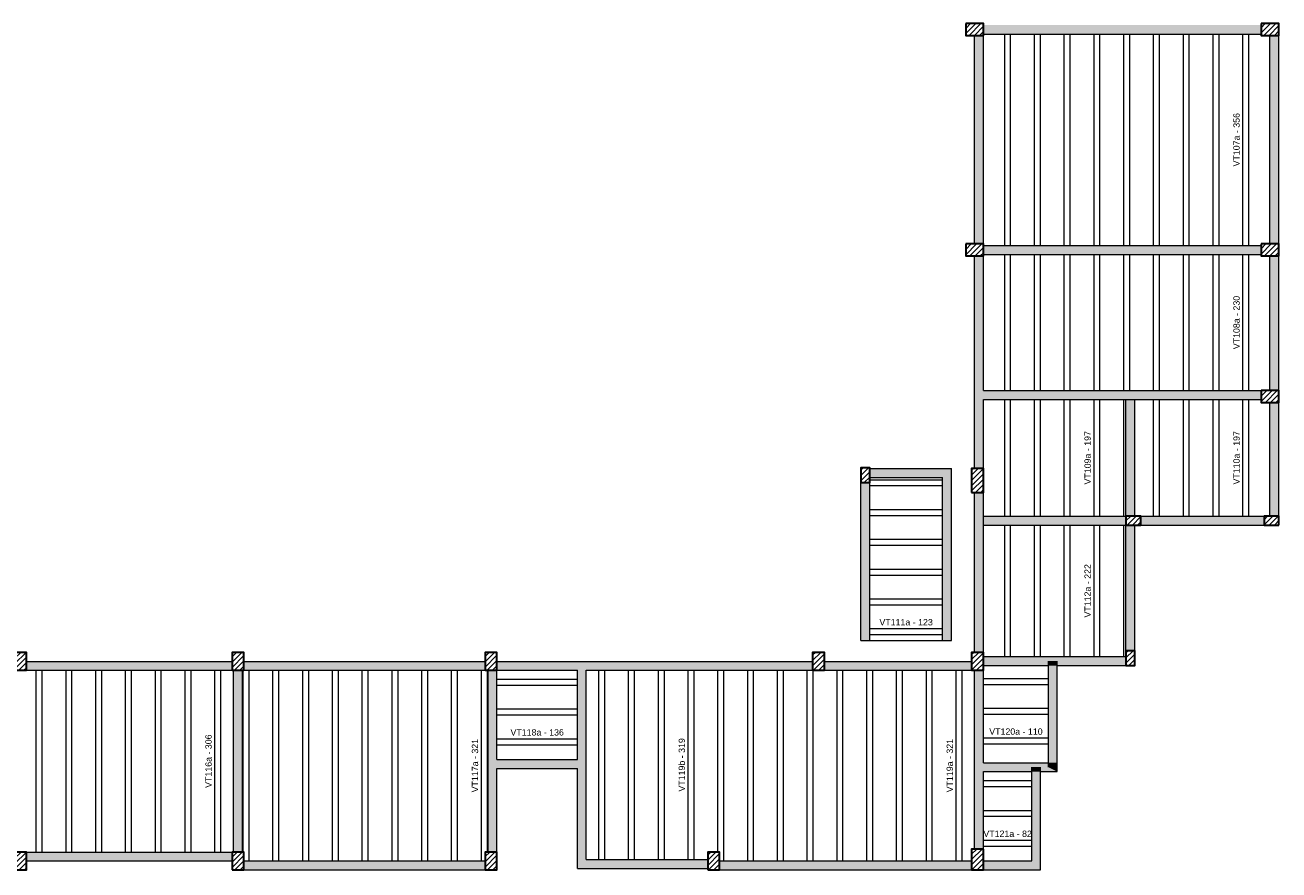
# Model space of a CAD drawing. Header units: millimetres. Extents: x 0 to 119, y 0 to 84.
# Tile 8 of 14: x 43 to 86, y 24 to 52. Entities that reach past the tile are written whole.
import ezdxf

# ---------------------------------------------------------------- set-up
doc = ezdxf.new("R2010")
doc.units = ezdxf.units.MM
doc.header["$MEASUREMENT"] = 0
doc.linetypes.add('NULL', pattern=[0])
for name, color, linetype, lineweight in [('DT-Hachura pilar em laje', 252, 'Continuous', 5), ('DT-Hachura viga em laje', 254, 'Continuous', 5), ('FO-Hachuras das lajes', 1, 'Continuous', 20), ('FO-Pilares', 4, 'Continuous', 30), ('FO-Textos das lajes', 3, 'Continuous', 20), ('FO-Vigas', 1, 'Continuous', 20)]:
    doc.layers.add(name, color=color, linetype=linetype, lineweight=lineweight)
doc.styles.add('Arial', font='txt')

msp = doc.modelspace()

# ---------------------------------------------------------------- hatches: boundary and pattern name
at = {"layer": 'DT-Hachura pilar em laje', "linetype": 'Continuous'}
h = msp.add_hatch(dxfattribs=at)
h.set_pattern_fill('ANSI31', color=252, style=0)
h.paths.add_polyline_path([(74.9974, 52.1765), (74.9974, 51.9765), (74.9974, 51.7765), (75.2974, 51.7765), (75.5974, 51.7765), (75.5974, 51.9765), (75.5974, 52.1765), (75.2974, 52.1765)])
h = msp.add_hatch(dxfattribs=at)
h.set_pattern_fill('ANSI31', color=252, style=0)
h.paths.add_polyline_path([(84.918, 52.1765), (84.918, 51.9765), (84.918, 51.7765), (85.218, 51.7765), (85.518, 51.7765), (85.518, 51.9765), (85.518, 52.1765), (85.218, 52.1765)])
h = msp.add_hatch(dxfattribs=at)
h.set_pattern_fill('ANSI31', color=252, style=0)
h.paths.add_polyline_path([(74.9974, 44.7765), (74.9974, 44.5765), (74.9974, 44.3765), (75.2974, 44.3765), (75.5974, 44.3765), (75.5974, 44.5765), (75.5974, 44.7765), (75.2974, 44.7765)])
h = msp.add_hatch(dxfattribs=at)
h.set_pattern_fill('ANSI31', color=252, style=0)
h.paths.add_polyline_path([(84.918, 44.7765), (84.918, 44.5765), (84.918, 44.3765), (85.218, 44.3765), (85.518, 44.3765), (85.518, 44.5765), (85.518, 44.7765), (85.218, 44.7765)])
h = msp.add_hatch(dxfattribs=at)
h.set_pattern_fill('ANSI31', color=252, style=0)
h.paths.add_polyline_path([(84.918, 39.8545), (84.918, 39.6545), (84.918, 39.4545), (85.218, 39.4545), (85.518, 39.4545), (85.518, 39.6545), (85.518, 39.8545), (85.218, 39.8545)])
h = msp.add_hatch(dxfattribs=at)
h.set_pattern_fill('ANSI31', color=252, style=0)
h.paths.add_polyline_path([(71.4774, 36.7635), (71.6274, 36.7635), (71.7774, 36.7635), (71.7774, 37.0135), (71.7774, 37.2635), (71.6274, 37.2635), (71.4774, 37.2635), (71.4774, 37.0135)])
h = msp.add_hatch(dxfattribs=at)
h.set_pattern_fill('ANSI31', color=252, style=0)
h.paths.add_polyline_path([(75.1974, 36.4365), (75.3974, 36.4365), (75.5974, 36.4365), (75.5974, 36.8365), (75.5974, 37.2365), (75.3974, 37.2365), (75.1974, 37.2365), (75.1974, 36.8365)])
h = msp.add_hatch(dxfattribs=at)
h.set_pattern_fill('ANSI31', color=252, style=0)
h.paths.add_polyline_path([(80.8774, 35.3413), (80.8774, 35.4913), (80.8774, 35.6413), (80.6274, 35.6413), (80.3774, 35.6413), (80.3774, 35.4913), (80.3774, 35.3413), (80.6274, 35.3413)])
h = msp.add_hatch(dxfattribs=at)
h.set_pattern_fill('ANSI31', color=252, style=0)
h.paths.add_polyline_path([(85.5174, 35.3413), (85.5174, 35.4913), (85.5174, 35.6413), (85.2674, 35.6413), (85.0174, 35.6413), (85.0174, 35.4913), (85.0174, 35.3413), (85.2674, 35.3413)])
h = msp.add_hatch(dxfattribs=at)
h.set_pattern_fill('ANSI31', color=252, style=0)
h.paths.add_polyline_path([(43.0548, 30.4635), (43.2548, 30.4635), (43.4548, 30.4635), (43.4548, 30.7635), (43.4548, 31.0635), (43.2548, 31.0635), (43.0548, 31.0635), (43.0548, 30.7635)])
h = msp.add_hatch(dxfattribs=at)
h.set_pattern_fill('ANSI31', color=252, style=0)
h.paths.add_polyline_path([(50.3574, 30.4635), (50.5574, 30.4635), (50.7574, 30.4635), (50.7574, 30.7635), (50.7574, 31.0635), (50.5574, 31.0635), (50.3574, 31.0635), (50.3574, 30.7635)])
h = msp.add_hatch(dxfattribs=at)
h.set_pattern_fill('ANSI31', color=252, style=0)
h.paths.add_polyline_path([(58.8548, 30.4635), (59.0548, 30.4635), (59.2548, 30.4635), (59.2548, 30.7635), (59.2548, 31.0635), (59.0548, 31.0635), (58.8548, 31.0635), (58.8548, 30.7635)])
h = msp.add_hatch(dxfattribs=at)
h.set_pattern_fill('ANSI31', color=252, style=0)
h.paths.add_polyline_path([(69.8574, 30.4635), (70.0574, 30.4635), (70.2574, 30.4635), (70.2574, 30.7635), (70.2574, 31.0635), (70.0574, 31.0635), (69.8574, 31.0635), (69.8574, 30.7635)])
h = msp.add_hatch(dxfattribs=at)
h.set_pattern_fill('ANSI31', color=252, style=0)
h.paths.add_polyline_path([(75.1974, 30.4635), (75.3974, 30.4635), (75.5974, 30.4635), (75.5974, 30.7635), (75.5974, 31.0635), (75.3974, 31.0635), (75.1974, 31.0635), (75.1974, 30.7635)])
h = msp.add_hatch(dxfattribs=at)
h.set_pattern_fill('ANSI31', color=252, style=0)
h.paths.add_polyline_path([(80.3774, 30.6217), (80.5274, 30.6217), (80.6774, 30.6217), (80.6774, 30.8717), (80.6774, 31.1217), (80.5274, 31.1217), (80.3774, 31.1217), (80.3774, 30.8717)])
h = msp.add_hatch(dxfattribs=at)
h.set_pattern_fill('ANSI31', color=252, style=0)
h.paths.add_polyline_path([(75.5974, 24.4613), (75.3974, 24.4613), (75.1974, 24.4613), (75.1974, 24.1113), (75.1974, 23.7613), (75.3974, 23.7613), (75.5974, 23.7613), (75.5974, 24.1113)])
h = msp.add_hatch(dxfattribs=at)
h.set_pattern_fill('ANSI31', color=252, style=0)
h.paths.add_polyline_path([(43.0548, 23.7613), (43.2548, 23.7613), (43.4548, 23.7613), (43.4548, 24.0613), (43.4548, 24.3613), (43.2548, 24.3613), (43.0548, 24.3613), (43.0548, 24.0613)])
h = msp.add_hatch(dxfattribs=at)
h.set_pattern_fill('ANSI31', color=252, style=0)
h.paths.add_polyline_path([(50.3574, 23.7613), (50.5574, 23.7613), (50.7574, 23.7613), (50.7574, 24.0613), (50.7574, 24.3613), (50.5574, 24.3613), (50.3574, 24.3613), (50.3574, 24.0613)])
h = msp.add_hatch(dxfattribs=at)
h.set_pattern_fill('ANSI31', color=252, style=0)
h.paths.add_polyline_path([(58.8548, 23.7613), (59.0548, 23.7613), (59.2548, 23.7613), (59.2548, 24.0613), (59.2548, 24.3613), (59.0548, 24.3613), (58.8548, 24.3613), (58.8548, 24.0613)])
h = msp.add_hatch(dxfattribs=at)
h.set_pattern_fill('ANSI31', color=252, style=0)
h.paths.add_polyline_path([(66.3336, 23.7613), (66.5336, 23.7613), (66.7336, 23.7613), (66.7336, 24.0613), (66.7336, 24.3613), (66.5336, 24.3613), (66.3336, 24.3613), (66.3336, 24.0613)])
at = {"layer": 'DT-Hachura viga em laje', "linetype": 'Continuous'}
for points in [[(84.918, 52.1263), (84.918, 52.1263), (75.5974, 52.1263), (75.5974, 51.8263), (84.918, 51.8263), (84.918, 52.1263)], [(75.5974, 51.7763), (75.5974, 51.7763), (75.2974, 51.7763), (75.2974, 44.7765), (75.5974, 44.7765), (75.5974, 51.7763)], [(85.5178, 51.7763), (85.5178, 51.7763), (85.2178, 51.7763), (85.2178, 44.7765), (85.5178, 44.7765), (85.5178, 51.7763)], [(84.918, 44.7265), (84.918, 44.7265), (75.5974, 44.7265), (75.5974, 44.4265), (84.918, 44.4265), (84.918, 44.7265)], [(75.5974, 39.8547), (75.5974, 39.8547), (75.5974, 44.3765), (75.2974, 44.3765), (75.2974, 39.7047), (75.4474, 39.7047), (75.5974, 39.8547)], [(85.5178, 44.3765), (85.5178, 44.3765), (85.2178, 44.3765), (85.2178, 39.8547), (85.5178, 39.8547), (85.5178, 44.3765)], [(75.5974, 39.5547), (75.5974, 39.5547), (75.4474, 39.7047), (75.2974, 39.7047), (75.2974, 37.2365), (75.5974, 37.2365), (75.5974, 39.5547)], [(80.5274, 39.8547), (80.5274, 39.8547), (75.5974, 39.8547), (75.4474, 39.7047), (75.5974, 39.5547), (80.5274, 39.5547), (80.5274, 39.8547)], [(80.6772, 39.5545), (80.6772, 39.5545), (80.5274, 39.7047), (80.3774, 39.5547), (80.3774, 35.6413), (80.6772, 35.6413), (80.6772, 39.5545)], [(84.918, 39.8547), (84.918, 39.8547), (80.5274, 39.8547), (80.5274, 39.5545), (84.918, 39.5545), (84.918, 39.8547)], [(85.5176, 39.4547), (85.5176, 39.4547), (85.2178, 39.4547), (85.2178, 35.6413), (85.5176, 35.6413), (85.5176, 39.4547)], [(74.5168, 37.2365), (74.5168, 37.2365), (71.7774, 37.2365), (71.7774, 36.9365), (74.217, 36.9365), (74.5168, 37.2365)], [(74.5168, 37.2365), (74.5168, 37.2365), (74.217, 36.9365), (74.217, 31.4623), (74.5168, 31.4623), (74.5168, 37.2365)], [(71.7774, 36.7637), (71.7774, 36.7637), (71.4774, 36.7637), (71.4774, 31.4623), (71.7774, 31.4623), (71.7774, 36.7637)], [(75.5974, 36.4365), (75.5974, 36.4365), (75.2974, 36.4365), (75.2974, 35.4913), (75.5974, 35.4913), (75.5974, 36.4365)], [(75.5974, 35.4913), (75.5974, 35.4913), (75.2972, 35.4913), (75.2972, 31.0637), (75.5974, 31.0637), (75.5974, 35.4913)], [(78.4974, 35.6413), (78.4974, 35.6413), (75.5974, 35.6413), (75.4474, 35.4913), (75.5974, 35.3413), (78.4974, 35.3413), (78.4974, 35.6413)], [(80.3774, 35.6413), (80.3774, 35.6413), (78.4974, 35.6413), (78.4974, 35.3413), (80.3774, 35.3413), (80.3774, 35.6413)], [(85.0174, 35.6413), (85.0174, 35.6413), (80.8774, 35.6413), (80.8774, 35.3413), (85.0174, 35.3413), (85.0174, 35.6413)], [(80.6772, 35.3413), (80.6772, 35.3413), (80.3774, 35.3413), (80.3774, 31.1217), (80.6772, 31.1217), (80.6772, 35.3413)], [(50.3574, 30.7637), (50.3574, 30.7637), (43.4548, 30.7637), (43.4548, 30.4637), (50.3574, 30.4637), (50.3574, 30.7637)], [(58.8546, 30.7635), (58.8546, 30.7635), (50.7574, 30.7635), (50.7574, 30.4637), (58.8546, 30.4637), (58.8546, 30.7635)], [(62.1046, 30.6137), (62.1046, 30.6137), (62.1046, 30.7637), (59.2546, 30.7637), (59.2546, 30.4637), (61.9546, 30.4637), (62.1046, 30.6137)], [(69.8574, 30.7637), (69.8574, 30.7637), (62.1046, 30.7637), (62.1046, 30.6137), (62.2546, 30.4637), (69.8574, 30.4637), (69.8574, 30.7637)], [(71.6274, 30.7637), (71.6274, 30.7637), (70.2574, 30.7637), (70.2574, 30.4637), (71.6274, 30.4637), (71.6274, 30.7637)], [(74.367, 30.7637), (74.367, 30.7637), (71.6274, 30.7637), (71.6274, 30.4637), (74.367, 30.4637), (74.367, 30.7637)], [(74.367, 30.7637), (74.367, 30.7637), (74.367, 30.4635), (75.1974, 30.4635), (75.1974, 30.7637), (74.367, 30.7637)], [(77.9246, 30.7717), (77.9246, 30.7717), (77.9246, 30.9217), (75.5974, 30.9217), (75.5974, 30.6217), (77.7746, 30.6217), (77.9246, 30.7717)], [(78.0746, 30.7717), (78.0746, 30.7717), (77.7746, 30.7717), (77.7746, 30.6217), (78.0746, 30.6217), (78.0746, 30.7717)], [(80.3774, 30.9217), (80.3774, 30.9217), (77.9246, 30.9217), (77.9246, 30.7717), (78.0746, 30.6217), (80.3774, 30.6217), (80.3774, 30.9217)], [(50.7074, 30.4637), (50.7074, 30.4637), (50.4074, 30.4637), (50.4074, 24.3613), (50.7074, 24.3613), (50.7074, 30.4637)], [(59.2546, 27.4647), (59.2546, 27.4647), (59.2546, 30.4637), (58.9546, 30.4637), (58.9546, 27.3147), (59.1046, 27.3147), (59.2546, 27.4647)], [(62.2546, 30.4637), (62.2546, 30.4637), (62.1046, 30.6137), (61.9546, 30.4637), (61.9546, 27.4647), (62.1046, 27.3147), (62.2546, 27.3147), (62.2546, 30.4637)], [(75.5972, 27.3613), (75.5972, 27.3613), (75.5972, 30.4637), (75.2974, 30.4637), (75.2974, 27.2113), (75.4474, 27.2113), (75.5972, 27.3613)], [(78.0746, 30.6217), (78.0746, 30.6217), (77.7746, 30.6217), (77.7746, 27.3613), (78.0746, 27.3613), (78.0746, 30.6217)], [(62.1046, 27.3147), (62.1046, 27.3147), (61.9546, 27.4647), (59.2546, 27.4647), (59.1046, 27.3147), (59.2546, 27.1647), (61.9546, 27.1647), (62.1046, 27.3147)], [(59.2546, 27.1647), (59.2546, 27.1647), (59.1046, 27.3147), (58.9546, 27.3147), (58.9546, 24.3613), (59.2546, 24.3613), (59.2546, 27.1647)], [(62.2546, 24.1105), (62.2546, 24.1105), (62.2546, 27.3147), (62.1046, 27.3147), (61.9546, 27.1647), (61.9546, 23.8105), (62.2546, 24.1105)], [(75.5974, 27.0613), (75.5974, 27.0613), (75.4474, 27.2113), (75.2974, 27.2113), (75.2974, 24.4613), (75.5974, 24.4613), (75.5974, 27.0613)], [(77.3646, 27.2113), (77.3646, 27.2113), (77.3646, 27.3613), (75.5972, 27.3613), (75.4474, 27.2113), (75.5974, 27.0613), (77.2146, 27.0613), (77.3646, 27.2113)], [(77.5146, 27.2113), (77.5146, 27.2113), (77.2146, 27.2113), (77.2146, 27.0613), (77.5146, 27.0613), (77.5146, 27.2113)], [(77.5146, 27.0613), (77.5146, 27.0613), (77.2146, 27.0613), (77.2146, 24.0613), (77.5146, 23.7615), (77.5146, 27.0613)], [(78.0746, 27.0615), (78.0746, 27.0615), (77.7746, 27.3613), (77.3646, 27.3613), (77.3646, 27.2113), (77.5146, 27.0613), (78.0746, 27.0615)], [(78.0746, 27.3613), (78.0746, 27.3613), (77.7746, 27.3613), (77.7746, 27.2113), (78.0746, 27.0615), (78.0746, 27.3613)], [(50.3574, 24.0613), (50.3574, 24.0613), (50.3574, 24.3615), (43.4548, 24.3615), (43.4548, 24.0613), (50.3574, 24.0613)], [(58.8546, 24.0613), (58.8546, 24.0613), (50.7574, 24.0613), (50.7574, 23.7613), (58.8546, 23.7613), (58.8546, 24.0613)], [(66.3336, 24.1105), (66.3336, 24.1105), (62.2546, 24.1105), (61.9546, 23.8105), (66.3336, 23.8105), (66.3336, 24.1105)], [(75.1974, 24.0613), (75.1974, 24.0613), (66.7336, 24.0613), (66.7336, 23.7615), (75.1974, 23.7615), (75.1974, 24.0613)], [(77.5146, 23.7615), (77.5146, 23.7615), (77.2146, 24.0613), (75.5974, 24.0613), (75.5974, 23.7613), (77.5146, 23.7615)]]:
    msp.add_hatch(color=254, dxfattribs=at).paths.add_polyline_path(points)

# ---------------------------------------------------------------- linework, layer by layer
at = {"layer": 'FO-Hachuras das lajes'}
for p, q in [((76.3078, 51.7765), (76.3078, 51.8265)), ((76.5078, 51.7765), (76.5078, 51.8265)), ((77.3078, 51.7765), (77.3078, 51.8265)), ((77.5078, 51.7765), (77.5078, 51.8265)), ((78.3078, 51.7765), (78.3078, 51.8265)), ((78.5078, 51.7765), (78.5078, 51.8265)), ((79.3078, 51.7765), (79.3078, 51.8265)), ((79.5078, 51.7765), (79.5078, 51.8265)), ((80.3078, 51.7765), (80.3078, 51.8265)), ((80.5078, 51.7765), (80.5078, 51.8265)), ((81.3078, 51.7765), (81.3078, 51.8265)), ((81.5078, 51.7765), (81.5078, 51.8265)), ((82.3078, 51.7765), (82.3078, 51.8265)), ((82.5078, 51.7765), (82.5078, 51.8265)), ((83.3078, 51.7765), (83.3078, 51.8265)), ((83.5078, 51.7765), (83.5078, 51.8265)), ((84.3078, 51.7765), (84.3078, 51.8265)), ((84.5078, 51.7765), (84.5078, 51.8265)), ((76.3078, 44.7765), (76.3078, 51.7765)), ((76.5078, 44.7765), (76.5078, 51.7765)), ((77.3078, 44.7765), (77.3078, 51.7765)), ((77.5078, 44.7765), (77.5078, 51.7765)), ((78.3078, 44.7765), (78.3078, 51.7765)), ((78.5078, 44.7765), (78.5078, 51.7765)), ((79.3078, 44.7765), (79.3078, 51.7765)), ((79.5078, 44.7765), (79.5078, 51.7765)), ((80.3078, 44.7765), (80.3078, 51.7765)), ((80.5078, 44.7765), (80.5078, 51.7765)), ((81.3078, 44.7765), (81.3078, 51.7765)), ((81.5078, 44.7765), (81.5078, 51.7765)), ((82.3078, 44.7765), (82.3078, 51.7765)), ((82.5078, 44.7765), (82.5078, 51.7765)), ((83.3078, 44.7765), (83.3078, 51.7765)), ((83.5078, 44.7765), (83.5078, 51.7765)), ((84.3078, 44.7765), (84.3078, 51.7765)), ((84.5078, 44.7765), (84.5078, 51.7765)), ((76.3078, 44.7265), (76.3078, 44.7765)), ((76.5078, 44.7265), (76.5078, 44.7765)), ((77.3078, 44.7265), (77.3078, 44.7765)), ((77.5078, 44.7265), (77.5078, 44.7765)), ((78.3078, 44.7265), (78.3078, 44.7765)), ((78.5078, 44.7265), (78.5078, 44.7765)), ((79.3078, 44.7265), (79.3078, 44.7765)), ((79.5078, 44.7265), (79.5078, 44.7765)), ((80.3078, 44.7265), (80.3078, 44.7765)), ((80.5078, 44.7265), (80.5078, 44.7765)), ((81.3078, 44.7265), (81.3078, 44.7765)), ((81.5078, 44.7265), (81.5078, 44.7765)), ((82.3078, 44.7265), (82.3078, 44.7765)), ((82.5078, 44.7265), (82.5078, 44.7765)), ((83.3078, 44.7265), (83.3078, 44.7765)), ((83.5078, 44.7265), (83.5078, 44.7765)), ((84.3078, 44.7265), (84.3078, 44.7765)), ((84.5078, 44.7265), (84.5078, 44.7765)), ((76.3078, 44.3765), (76.3078, 44.4265)), ((76.3078, 39.8545), (76.3078, 44.3765)), ((76.5078, 44.3765), (76.5078, 44.4265)), ((76.5078, 39.8545), (76.5078, 44.3765)), ((77.3078, 44.3765), (77.3078, 44.4265)), ((77.3078, 39.8545), (77.3078, 44.3765)), ((77.5078, 44.3765), (77.5078, 44.4265)), ((77.5078, 39.8545), (77.5078, 44.3765)), ((78.3078, 44.3765), (78.3078, 44.4265)), ((78.3078, 39.8545), (78.3078, 44.3765)), ((78.5078, 44.3765), (78.5078, 44.4265)), ((78.5078, 39.8545), (78.5078, 44.3765)), ((79.3078, 44.3765), (79.3078, 44.4265)), ((79.3078, 39.8545), (79.3078, 44.3765)), ((79.5078, 44.3765), (79.5078, 44.4265)), ((79.5078, 39.8545), (79.5078, 44.3765)), ((80.3078, 44.3765), (80.3078, 44.4265)), ((80.3078, 39.8545), (80.3078, 44.3765)), ((80.5078, 44.3765), (80.5078, 44.4265)), ((80.5078, 39.8545), (80.5078, 44.3765)), ((81.3078, 44.3765), (81.3078, 44.4265)), ((81.3078, 39.8545), (81.3078, 44.3765)), ((81.5078, 44.3765), (81.5078, 44.4265)), ((81.5078, 39.8545), (81.5078, 44.3765)), ((82.3078, 44.3765), (82.3078, 44.4265)), ((82.3078, 39.8545), (82.3078, 44.3765)), ((82.5078, 44.3765), (82.5078, 44.4265)), ((82.5078, 39.8545), (82.5078, 44.3765)), ((83.3078, 44.3765), (83.3078, 44.4265)), ((83.3078, 39.8545), (83.3078, 44.3765)), ((83.5078, 44.3765), (83.5078, 44.4265)), ((83.5078, 39.8545), (83.5078, 44.3765)), ((84.3078, 44.3765), (84.3078, 44.4265)), ((84.3078, 39.8545), (84.3078, 44.3765)), ((84.5078, 44.3765), (84.5078, 44.4265)), ((84.5078, 39.8545), (84.5078, 44.3765)), ((76.3078, 35.6415), (76.3078, 39.5545)), ((76.5078, 35.6415), (76.5078, 39.5545)), ((77.3078, 35.6415), (77.3078, 39.5545)), ((77.5078, 35.6415), (77.5078, 39.5545)), ((78.3078, 35.6415), (78.3078, 39.5545)), ((78.5078, 35.6415), (78.5078, 39.5545)), ((79.3078, 35.6415), (79.3078, 39.5545)), ((79.5078, 35.6415), (79.5078, 39.5545)), ((80.3078, 35.6415), (80.3078, 39.5545)), ((81.3078, 39.4545), (81.3078, 39.5545)), ((81.3078, 35.6415), (81.3078, 39.4545)), ((81.5078, 39.4545), (81.5078, 39.5545)), ((81.5078, 35.6415), (81.5078, 39.4545)), ((82.3078, 39.4545), (82.3078, 39.5545)), ((82.3078, 35.6415), (82.3078, 39.4545)), ((82.5078, 39.4545), (82.5078, 39.5545)), ((82.5078, 35.6415), (82.5078, 39.4545)), ((83.3078, 39.4545), (83.3078, 39.5545)), ((83.3078, 35.6415), (83.3078, 39.4545)), ((83.5078, 39.4545), (83.5078, 39.5545)), ((83.5078, 35.6415), (83.5078, 39.4545)), ((84.3078, 39.4545), (84.3078, 39.5545)), ((84.3078, 35.6415), (84.3078, 39.4545)), ((84.5078, 39.4545), (84.5078, 39.5545)), ((84.5078, 35.6415), (84.5078, 39.4545)), ((71.7778, 36.8625), (74.2168, 36.8625)), ((71.7778, 36.6625), (74.2168, 36.6625)), ((71.7778, 35.8625), (74.2168, 35.8625)), ((71.7778, 35.6625), (74.2168, 35.6625)), ((76.3078, 30.9215), (76.3078, 35.3415)), ((76.5078, 30.9215), (76.5078, 35.3415)), ((77.3078, 30.9215), (77.3078, 35.3415)), ((77.5078, 30.9215), (77.5078, 35.3415)), ((78.3078, 30.9215), (78.3078, 35.3415)), ((78.5078, 30.9215), (78.5078, 35.3415)), ((79.3078, 30.9215), (79.3078, 35.3415)), ((79.5078, 30.9215), (79.5078, 35.3415)), ((80.3078, 30.9215), (80.3078, 35.3415)), ((71.7778, 34.8625), (74.2168, 34.8625)), ((71.7778, 34.6625), (74.2168, 34.6625)), ((71.7778, 33.8625), (74.2168, 33.8625)), ((71.7778, 33.6625), (74.2168, 33.6625)), ((71.7778, 32.8625), (74.2168, 32.8625)), ((71.7778, 32.6625), (74.2168, 32.6625)), ((71.7778, 31.8625), (74.2168, 31.8625)), ((71.7778, 31.6625), (74.2168, 31.6625)), ((43.7808, 24.3615), (43.7808, 30.4635)), ((43.9808, 24.3615), (43.9808, 30.4635)), ((44.7808, 24.3615), (44.7808, 30.4635)), ((44.9808, 24.3615), (44.9808, 30.4635)), ((45.7808, 24.3615), (45.7808, 30.4635)), ((45.9808, 24.3615), (45.9808, 30.4635)), ((46.7808, 24.3615), (46.7808, 30.4635)), ((46.9808, 24.3615), (46.9808, 30.4635)), ((47.7808, 24.3615), (47.7808, 30.4635)), ((47.9808, 24.3615), (47.9808, 30.4635)), ((48.7808, 24.3615), (48.7808, 30.4635)), ((48.9808, 24.3615), (48.9808, 30.4635)), ((49.7808, 24.3615), (49.7808, 30.4635)), ((49.9808, 24.3615), (49.9808, 30.4635)), ((50.7308, 24.3615), (50.7308, 30.4635)), ((50.9308, 24.3615), (50.9308, 30.4635)), ((51.7308, 24.3615), (51.7308, 30.4635)), ((51.9308, 24.3615), (51.9308, 30.4635)), ((52.7308, 24.3615), (52.7308, 30.4635)), ((52.9308, 24.3615), (52.9308, 30.4635)), ((53.7308, 24.3615), (53.7308, 30.4635)), ((53.9308, 24.3615), (53.9308, 30.4635)), ((54.7308, 24.3615), (54.7308, 30.4635)), ((54.9308, 24.3615), (54.9308, 30.4635)), ((55.7308, 24.3615), (55.7308, 30.4635)), ((55.9308, 24.3615), (55.9308, 30.4635)), ((56.7308, 24.3615), (56.7308, 30.4635)), ((56.9308, 24.3615), (56.9308, 30.4635)), ((57.7308, 24.3615), (57.7308, 30.4635)), ((57.9308, 24.3615), (57.9308, 30.4635)), ((58.7308, 24.3615), (58.7308, 30.4635)), ((58.9308, 24.3615), (58.9308, 30.4635)), ((62.6758, 24.4615), (62.6758, 30.4635)), ((62.8758, 24.4615), (62.8758, 30.4635)), ((63.6758, 24.4615), (63.6758, 30.4635)), ((63.8758, 24.4615), (63.8758, 30.4635)), ((64.6758, 24.4615), (64.6758, 30.4635)), ((64.8758, 24.4615), (64.8758, 30.4635)), ((65.6758, 24.4615), (65.6758, 30.4635)), ((65.8758, 24.4615), (65.8758, 30.4635)), ((66.6758, 24.4615), (66.6758, 30.4635)), ((66.8758, 24.4615), (66.8758, 30.4635)), ((67.6758, 24.4615), (67.6758, 30.4635)), ((67.8758, 24.4615), (67.8758, 30.4635)), ((68.6758, 24.4615), (68.6758, 30.4635)), ((68.8758, 24.4615), (68.8758, 30.4635)), ((69.6758, 24.4615), (69.6758, 30.4635)), ((69.8758, 24.4615), (69.8758, 30.4635)), ((70.6758, 24.4615), (70.6758, 30.4635)), ((70.8758, 24.4615), (70.8758, 30.4635)), ((71.6758, 24.4615), (71.6758, 30.4635)), ((71.8758, 24.4615), (71.8758, 30.4635)), ((72.6758, 24.4615), (72.6758, 30.4635)), ((72.8758, 24.4615), (72.8758, 30.4635)), ((73.6758, 24.4615), (73.6758, 30.4635)), ((73.8758, 24.4615), (73.8758, 30.4635)), ((74.6758, 24.4615), (74.6758, 30.4635)), ((74.8758, 24.4615), (74.8758, 30.4635)), ((59.2548, 30.1645), (61.9548, 30.1645)), ((59.2548, 29.9645), (61.9548, 29.9645)), ((75.5978, 30.1915), (77.7748, 30.1915)), ((75.5978, 29.9915), (77.7748, 29.9915)), ((59.2548, 29.1645), (61.9548, 29.1645)), ((75.5978, 29.1915), (77.7748, 29.1915)), ((59.2548, 28.9645), (61.9548, 28.9645)), ((75.5978, 28.9915), (77.7748, 28.9915)), ((59.2548, 28.1645), (61.9548, 28.1645)), ((59.2548, 27.9645), (61.9548, 27.9645)), ((75.5978, 28.1915), (77.7748, 28.1915)), ((75.5978, 27.9915), (77.7748, 27.9915)), ((75.5978, 26.7615), (77.2148, 26.7615)), ((75.5978, 26.5615), (77.2148, 26.5615)), ((75.5978, 25.7615), (77.2148, 25.7615)), ((75.5978, 25.5615), (77.2148, 25.5615)), ((62.6758, 24.3615), (62.6758, 24.4615)), ((62.8758, 24.3615), (62.8758, 24.4615)), ((63.6758, 24.3615), (63.6758, 24.4615)), ((63.8758, 24.3615), (63.8758, 24.4615)), ((64.6758, 24.3615), (64.6758, 24.4615)), ((64.8758, 24.3615), (64.8758, 24.4615)), ((65.6758, 24.3615), (65.6758, 24.4615)), ((65.8758, 24.3615), (65.8758, 24.4615)), ((66.6758, 24.3615), (66.6758, 24.4615)), ((66.8758, 24.3615), (66.8758, 24.4615)), ((67.6758, 24.3615), (67.6758, 24.4615)), ((67.8758, 24.3615), (67.8758, 24.4615)), ((68.6758, 24.3615), (68.6758, 24.4615)), ((68.8758, 24.3615), (68.8758, 24.4615)), ((69.6758, 24.3615), (69.6758, 24.4615)), ((69.8758, 24.3615), (69.8758, 24.4615)), ((70.6758, 24.3615), (70.6758, 24.4615)), ((70.8758, 24.3615), (70.8758, 24.4615)), ((71.6758, 24.3615), (71.6758, 24.4615)), ((71.8758, 24.3615), (71.8758, 24.4615)), ((72.6758, 24.3615), (72.6758, 24.4615)), ((72.8758, 24.3615), (72.8758, 24.4615)), ((73.6758, 24.3615), (73.6758, 24.4615)), ((73.8758, 24.3615), (73.8758, 24.4615)), ((74.6758, 24.3615), (74.6758, 24.4615)), ((74.8758, 24.3615), (74.8758, 24.4615)), ((75.5978, 24.7615), (77.2148, 24.7615)), ((75.5978, 24.5615), (77.2148, 24.5615)), ((50.9308, 24.0615), (50.9308, 24.3615)), ((51.7308, 24.0615), (51.7308, 24.3615)), ((51.9308, 24.0615), (51.9308, 24.3615)), ((52.7308, 24.0615), (52.7308, 24.3615)), ((52.9308, 24.0615), (52.9308, 24.3615)), ((53.7308, 24.0615), (53.7308, 24.3615)), ((53.9308, 24.0615), (53.9308, 24.3615)), ((54.7308, 24.0615), (54.7308, 24.3615)), ((54.9308, 24.0615), (54.9308, 24.3615)), ((55.7308, 24.0615), (55.7308, 24.3615)), ((55.9308, 24.0615), (55.9308, 24.3615)), ((56.7308, 24.0615), (56.7308, 24.3615)), ((56.9308, 24.0615), (56.9308, 24.3615)), ((57.7308, 24.0615), (57.7308, 24.3615)), ((57.9308, 24.0615), (57.9308, 24.3615)), ((58.7308, 24.0615), (58.7308, 24.3615)), ((62.6758, 24.1105), (62.6758, 24.3615)), ((62.8758, 24.1105), (62.8758, 24.3615)), ((63.6758, 24.1105), (63.6758, 24.3615)), ((63.8758, 24.1105), (63.8758, 24.3615)), ((64.6758, 24.1105), (64.6758, 24.3615)), ((64.8758, 24.1105), (64.8758, 24.3615)), ((65.6758, 24.1105), (65.6758, 24.3615)), ((65.8758, 24.1105), (65.8758, 24.3615)), ((66.8758, 24.1105), (66.8758, 24.3615)), ((66.8758, 24.0615), (66.8758, 24.1105)), ((67.6758, 24.1105), (67.6758, 24.3615)), ((67.6758, 24.0615), (67.6758, 24.1105)), ((67.8758, 24.1105), (67.8758, 24.3615)), ((67.8758, 24.0615), (67.8758, 24.1105)), ((68.6758, 24.1105), (68.6758, 24.3615)), ((68.6758, 24.0615), (68.6758, 24.1105)), ((68.8758, 24.1105), (68.8758, 24.3615)), ((68.8758, 24.0615), (68.8758, 24.1105)), ((69.6758, 24.1105), (69.6758, 24.3615)), ((69.6758, 24.0615), (69.6758, 24.1105)), ((69.8758, 24.1105), (69.8758, 24.3615)), ((69.8758, 24.0615), (69.8758, 24.1105)), ((70.6758, 24.1105), (70.6758, 24.3615)), ((70.6758, 24.0615), (70.6758, 24.1105)), ((70.8758, 24.1105), (70.8758, 24.3615)), ((70.8758, 24.0615), (70.8758, 24.1105)), ((71.6758, 24.1105), (71.6758, 24.3615)), ((71.6758, 24.0615), (71.6758, 24.1105)), ((71.8758, 24.1105), (71.8758, 24.3615)), ((71.8758, 24.0615), (71.8758, 24.1105)), ((72.6758, 24.1105), (72.6758, 24.3615)), ((72.6758, 24.0615), (72.6758, 24.1105)), ((72.8758, 24.1105), (72.8758, 24.3615)), ((72.8758, 24.0615), (72.8758, 24.1105)), ((73.6758, 24.1105), (73.6758, 24.3615)), ((73.6758, 24.0615), (73.6758, 24.1105)), ((73.8758, 24.1105), (73.8758, 24.3615)), ((73.8758, 24.0615), (73.8758, 24.1105)), ((74.6758, 24.1105), (74.6758, 24.3615)), ((74.6758, 24.0615), (74.6758, 24.1105)), ((74.8758, 24.1105), (74.8758, 24.3615)), ((74.8758, 24.0615), (74.8758, 24.1105))]:
    msp.add_line(p, q, dxfattribs=at)
at = {"layer": 'FO-Pilares'}
for points in [[(74.9974, 52.1765), (74.9974, 51.9765), (74.9974, 51.7765), (75.2974, 51.7765), (75.5974, 51.7765), (75.5974, 51.9765), (75.5974, 52.1765), (75.2974, 52.1765), (74.9974, 52.1765)], [(84.918, 52.1765), (84.918, 51.9765), (84.918, 51.7765), (85.218, 51.7765), (85.518, 51.7765), (85.518, 51.9765), (85.518, 52.1765), (85.218, 52.1765), (84.918, 52.1765)], [(74.9974, 44.7765), (74.9974, 44.5765), (74.9974, 44.3765), (75.2974, 44.3765), (75.5974, 44.3765), (75.5974, 44.5765), (75.5974, 44.7765), (75.2974, 44.7765), (74.9974, 44.7765)], [(84.918, 44.7765), (84.918, 44.5765), (84.918, 44.3765), (85.218, 44.3765), (85.518, 44.3765), (85.518, 44.5765), (85.518, 44.7765), (85.218, 44.7765), (84.918, 44.7765)], [(84.918, 39.8545), (84.918, 39.6545), (84.918, 39.4545), (85.218, 39.4545), (85.518, 39.4545), (85.518, 39.6545), (85.518, 39.8545), (85.218, 39.8545), (84.918, 39.8545)], [(71.4774, 36.7635), (71.6274, 36.7635), (71.7774, 36.7635), (71.7774, 37.0135), (71.7774, 37.2635), (71.6274, 37.2635), (71.4774, 37.2635), (71.4774, 37.0135), (71.4774, 36.7635)], [(75.1974, 36.4365), (75.3974, 36.4365), (75.5974, 36.4365), (75.5974, 36.8365), (75.5974, 37.2365), (75.3974, 37.2365), (75.1974, 37.2365), (75.1974, 36.8365), (75.1974, 36.4365)], [(80.8774, 35.3413), (80.8774, 35.4913), (80.8774, 35.6413), (80.6274, 35.6413), (80.3774, 35.6413), (80.3774, 35.4913), (80.3774, 35.3413), (80.6274, 35.3413), (80.8774, 35.3413)], [(85.5174, 35.3413), (85.5174, 35.4913), (85.5174, 35.6413), (85.2674, 35.6413), (85.0174, 35.6413), (85.0174, 35.4913), (85.0174, 35.3413), (85.2674, 35.3413), (85.5174, 35.3413)], [(43.0548, 30.4635), (43.2548, 30.4635), (43.4548, 30.4635), (43.4548, 30.7635), (43.4548, 31.0635), (43.2548, 31.0635), (43.0548, 31.0635), (43.0548, 30.7635), (43.0548, 30.4635)], [(50.3574, 30.4635), (50.5574, 30.4635), (50.7574, 30.4635), (50.7574, 30.7635), (50.7574, 31.0635), (50.5574, 31.0635), (50.3574, 31.0635), (50.3574, 30.7635), (50.3574, 30.4635)], [(58.8548, 30.4635), (59.0548, 30.4635), (59.2548, 30.4635), (59.2548, 30.7635), (59.2548, 31.0635), (59.0548, 31.0635), (58.8548, 31.0635), (58.8548, 30.7635), (58.8548, 30.4635)], [(69.8574, 30.4635), (70.0574, 30.4635), (70.2574, 30.4635), (70.2574, 30.7635), (70.2574, 31.0635), (70.0574, 31.0635), (69.8574, 31.0635), (69.8574, 30.7635), (69.8574, 30.4635)], [(75.1974, 30.4635), (75.3974, 30.4635), (75.5974, 30.4635), (75.5974, 30.7635), (75.5974, 31.0635), (75.3974, 31.0635), (75.1974, 31.0635), (75.1974, 30.7635), (75.1974, 30.4635)], [(80.3774, 30.6217), (80.5274, 30.6217), (80.6774, 30.6217), (80.6774, 30.8717), (80.6774, 31.1217), (80.5274, 31.1217), (80.3774, 31.1217), (80.3774, 30.8717), (80.3774, 30.6217)], [(75.5974, 24.4613), (75.3974, 24.4613), (75.1974, 24.4613), (75.1974, 24.1113), (75.1974, 23.7613), (75.3974, 23.7613), (75.5974, 23.7613), (75.5974, 24.1113), (75.5974, 24.4613)], [(43.0548, 23.7613), (43.2548, 23.7613), (43.4548, 23.7613), (43.4548, 24.0613), (43.4548, 24.3613), (43.2548, 24.3613), (43.0548, 24.3613), (43.0548, 24.0613), (43.0548, 23.7613)], [(50.3574, 23.7613), (50.5574, 23.7613), (50.7574, 23.7613), (50.7574, 24.0613), (50.7574, 24.3613), (50.5574, 24.3613), (50.3574, 24.3613), (50.3574, 24.0613), (50.3574, 23.7613)], [(58.8548, 23.7613), (59.0548, 23.7613), (59.2548, 23.7613), (59.2548, 24.0613), (59.2548, 24.3613), (59.0548, 24.3613), (58.8548, 24.3613), (58.8548, 24.0613), (58.8548, 23.7613)], [(66.3336, 23.7613), (66.5336, 23.7613), (66.7336, 23.7613), (66.7336, 24.0613), (66.7336, 24.3613), (66.5336, 24.3613), (66.3336, 24.3613), (66.3336, 24.0613), (66.3336, 23.7613)]]:
    msp.add_lwpolyline(points, close=True, dxfattribs=at)
at = {"layer": 'FO-Vigas'}
for p, q in [((75.5974, 51.8265), (84.918, 51.8265)), ((75.2974, 44.7765), (75.2974, 51.7765)), ((75.5974, 44.7765), (75.5974, 51.7765)), ((85.2178, 44.7765), (85.2178, 51.7765)), ((85.5178, 44.7765), (85.5178, 51.7765)), ((75.5974, 44.7265), (84.918, 44.7265)), ((75.2974, 39.7045), (75.2974, 44.3765)), ((75.5974, 44.4265), (84.918, 44.4265)), ((75.5974, 39.8545), (75.5974, 44.3765)), ((85.2178, 39.8545), (85.2178, 44.3765)), ((85.5178, 39.8545), (85.5178, 44.3765)), ((75.2974, 37.2365), (75.2974, 39.7045)), ((75.5974, 39.8545), (80.5274, 39.8545)), ((80.5274, 39.8545), (84.918, 39.8545)), ((75.5974, 39.5545), (80.5274, 39.5545)), ((75.5974, 37.2365), (75.5974, 39.5545)), ((80.3774, 35.6413), (80.3774, 39.5545)), ((80.5274, 39.5545), (84.918, 39.5545)), ((80.6774, 35.6413), (80.6774, 39.5545)), ((85.2178, 35.6413), (85.2178, 39.4545)), ((85.5178, 35.6413), (85.5178, 39.4545)), ((71.7774, 37.2365), (74.517, 37.2365)), ((74.517, 31.4623), (74.517, 37.2365)), ((71.4774, 31.4623), (71.4774, 36.7635)), ((71.7774, 36.9365), (74.217, 36.9365)), ((71.7774, 31.4623), (71.7774, 36.7635)), ((74.217, 31.4623), (74.217, 36.9365)), ((75.2974, 35.4913), (75.2974, 36.4365)), ((75.5974, 35.4913), (75.5974, 36.4365)), ((75.2974, 31.0635), (75.2974, 35.4913)), ((75.5974, 35.6413), (78.4974, 35.6413)), ((75.5974, 31.0635), (75.5974, 35.4913)), ((78.4974, 35.6413), (80.3774, 35.6413)), ((80.8774, 35.6413), (85.0174, 35.6413)), ((75.5974, 35.3413), (78.4974, 35.3413)), ((78.4974, 35.3413), (80.3774, 35.3413)), ((80.3774, 31.1217), (80.3774, 35.3413)), ((80.6774, 31.1217), (80.6774, 35.3413)), ((80.8774, 35.3413), (85.0174, 35.3413)), ((71.4774, 31.4623), (71.7774, 31.4623)), ((71.7774, 31.4623), (74.217, 31.4623)), ((74.217, 31.4623), (74.517, 31.4623)), ((43.4548, 30.7635), (50.3574, 30.7635)), ((50.7574, 30.7635), (58.8548, 30.7635)), ((59.2548, 30.7635), (62.1048, 30.7635)), ((62.1048, 30.7635), (69.8574, 30.7635)), ((70.2574, 30.7635), (71.6274, 30.7635)), ((71.6274, 30.7635), (74.367, 30.7635)), ((74.367, 30.7635), (75.1974, 30.7635)), ((75.5974, 30.9217), (77.9246, 30.9217)), ((77.7746, 30.6217), (77.7746, 30.7717)), ((77.9246, 30.9217), (80.3774, 30.9217)), ((78.0746, 30.6217), (78.0746, 30.7717)), ((43.4548, 30.4635), (50.3574, 30.4635)), ((50.4074, 24.3613), (50.4074, 30.4635)), ((50.7074, 24.3613), (50.7074, 30.4635)), ((50.7574, 30.4635), (58.8548, 30.4635)), ((58.9548, 27.3147), (58.9548, 30.4635)), ((59.2548, 27.4647), (59.2548, 30.4635)), ((59.2548, 30.4635), (61.9548, 30.4635)), ((61.9548, 27.4647), (61.9548, 30.4635)), ((62.2548, 27.3147), (62.2548, 30.4635)), ((62.2548, 30.4635), (69.8574, 30.4635)), ((70.2574, 30.4635), (71.6274, 30.4635)), ((71.6274, 30.4635), (74.367, 30.4635)), ((74.367, 30.4635), (75.1974, 30.4635)), ((75.2974, 27.2113), (75.2974, 30.4635)), ((75.5974, 30.6217), (77.7746, 30.6217)), ((75.5974, 27.3613), (75.5974, 30.4635)), ((77.7746, 27.3613), (77.7746, 30.6217)), ((78.0746, 30.6217), (80.3774, 30.6217)), ((78.0746, 27.3613), (78.0746, 30.6217)), ((59.2548, 27.4647), (61.9548, 27.4647)), ((58.9548, 24.3613), (58.9548, 27.3147)), ((59.2548, 24.3613), (59.2548, 27.1647)), ((59.2548, 27.1647), (61.9548, 27.1647)), ((61.9548, 23.8105), (61.9548, 27.1647)), ((62.2548, 24.1105), (62.2548, 27.3147)), ((75.2974, 24.4613), (75.2974, 27.2113)), ((75.5974, 27.3613), (77.3646, 27.3613)), ((75.5974, 24.4613), (75.5974, 27.0613)), ((75.5974, 27.0613), (77.2146, 27.0613)), ((77.2146, 27.0613), (77.2146, 27.2113)), ((77.2146, 24.0613), (77.2146, 27.0613)), ((77.3646, 27.3613), (77.7746, 27.3613)), ((77.5146, 27.0613), (77.5146, 27.2113)), ((77.5146, 27.0613), (78.0746, 27.0613)), ((77.5146, 23.7613), (77.5146, 27.0613)), ((77.7746, 27.2113), (77.7746, 27.3613)), ((78.0746, 27.0613), (78.0746, 27.3613)), ((43.4548, 24.3613), (50.3574, 24.3613)), ((43.4548, 24.0613), (50.3574, 24.0613)), ((50.7574, 24.0613), (58.8548, 24.0613)), ((62.2548, 24.1105), (66.3336, 24.1105)), ((66.7336, 24.0613), (75.1974, 24.0613)), ((75.5974, 24.0613), (77.2146, 24.0613)), ((50.7574, 23.7613), (58.8548, 23.7613)), ((61.9548, 23.8105), (66.3336, 23.8105)), ((66.7336, 23.7613), (75.1974, 23.7613)), ((75.5974, 23.7613), (77.5146, 23.7613))]:
    msp.add_line(p, q, dxfattribs=at)

# ---------------------------------------------------------------- texts
at = {"layer": 'FO-Textos das lajes', "linetype": 'NULL', "char_height": 0.2118, "width": 3.514551, "attachment_point": 8, "rotation": 90.00021, "line_spacing_factor": 0.798, "style": 'Arial'}
for s, insert in [('VT107a - 356', (84.2019, 48.2765)), ('VT108a - 230', (84.2019, 42.1405)), ('VT109a - 197', (79.2019, 37.5975)), ('VT110a - 197', (84.2019, 37.5975)), ('VT112a - 222', (79.2019, 33.1315)), ('VT116a - 306', (49.6749, 27.4125)), ('VT117a - 321', (58.6249, 27.2625)), ('VT119b - 319', (65.5699, 27.2875)), ('VT119a - 321', (74.5699, 27.2625))]:
    msp.add_mtext(s, dxfattribs=dict(at, insert=insert))
at = {"layer": 'FO-Textos das lajes', "linetype": 'NULL', "char_height": 0.2118, "attachment_point": 8, "line_spacing_factor": 0.798, "style": 'Arial'}
for s, insert, width in [('VT111a - 123', (72.9968, 31.9684), 3.514551), ('VT118a - 136', (60.6048, 28.2704), 3.514551), ('VT120a - 110', (76.6858, 28.2974), 3.514551), ('VT121a - 82', (76.4058, 24.8674), 3.191982)]:
    msp.add_mtext(s, dxfattribs=dict(at, insert=insert, width=width))

doc.saveas('drawing.dxf')
